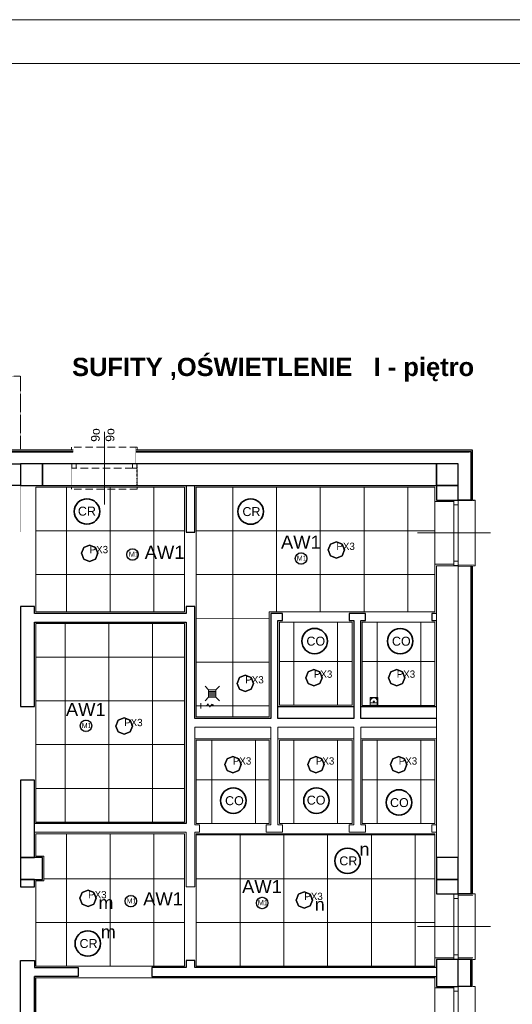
# Model space of a CAD drawing. Header units: millimetres. Extents: x -9038497 to 54128, y -10570064 to 59476.
# Tile 60 of 135: x 40131 to 40806, y 21623 to 22973. Entities that reach past the tile are written whole.
import ezdxf

# ---------------------------------------------------------------- set-up
doc = ezdxf.new("R2010")
doc.units = ezdxf.units.MM
doc.header["$LTSCALE"] = 0.8
for name, pattern in [('Dash', [0.435, 0.3175, -0.1175]), ('DASHDOT', [1, 0.5, -0.25, 0, -0.25]), ('DASHED', [19.05, 12.7, -6.35])]:
    doc.linetypes.add(name, pattern=pattern)
for name, color, linetype, lineweight in [('0 proj_widok widok widok', 7, 'Continuous', 0), ('0 proj_wyposażenie sanitarne', 40, 'Continuous', 18), ('A MEBLE', 41, 'Continuous', 35), ('ocieplenie', 214, 'Continuous', 13), ('OPIS', 122, 'Continuous', 18), ('SCIANY', 1, 'Continuous', 30), ('sciany - mur', 1, 'Continuous', 30), ('tynk', 252, 'Continuous', 5), ('WW ELEK_OŚW', 1, 'Continuous', 35), ('WYPOSAŻENIE', 223, 'Continuous', 9), ('ściany istniejące', 251, 'Continuous', 50)]:
    doc.layers.add(name, color=color, linetype=linetype, lineweight=lineweight)
for name, color, linetype in [('Oprawa_03', 2, 'Continuous'), ('Oświetlenie awaryjne', 1, 'Continuous'), ('STOLARKA', 4, 'Continuous'), ('strop podw.', 3, 'Continuous')]:
    doc.layers.add(name, color=color, linetype=linetype)
doc.styles.add('ARIAL_CE', font='arial.ttf', dxfattribs={"height": 15})
doc.styles.add('Malanow_1_100', font='isocpeur.ttf')
doc.styles.add('OPIS', font='arial.ttf')
doc.styles.get("Standard").update_dxf_attribs({"font": 'g12f13.shx', "width": 0.8, "height": 10})
doc.styles.add('WYMIAR-50', font='ARIALN.TTF', dxfattribs={"height": 10})

# ---------------------------------------------------------------- blocks, each defined once
blk = doc.blocks.new('G$C503E6358')
at = {"layer": 'STOLARKA', "color": 5, "linetype": 'DASHED', "lineweight": 0}
blk.add_line((100, 45), (0, 45), dxfattribs=at)
for points in [[(24, 0), (21, 0), (21, 90), (24, 90)], [(76, 0), (79, 0), (79, 90), (76, 90)]]:
    blk.add_lwpolyline(points, dxfattribs=at)
for points in [[(56, 89.5), (56, 83.5), (50, 83.5), (50, 89.5)], [(56, 83.5), (56, 6.5), (50, 6.5), (50, 83.5)], [(56, 0.5), (56, 6.5), (50, 6.5), (50, 0.5)]]:
    blk.add_lwpolyline(points, close=True, dxfattribs=at)
blk = doc.blocks.new('G$C9CCB5323')
at = {"layer": 'WYPOSAŻENIE'}
for p, q in [((4.9, 14.9), (0, 19.9)), ((14.9, 14.9), (4.9, 14.9)), ((4.9, 14.9), (4.9, 4.9)), ((14.9, 14.9), (19.9, 19.9)), ((14.9, 4.9), (14.9, 14.9)), ((4.9, 4.9), (0, 0)), ((4.9, 12.9), (14.9, 12.9)), ((4.9, 10.9), (14.9, 10.9)), ((4.9, 8.9), (14.9, 8.9)), ((4.9, 6.9), (14.9, 6.9)), ((4.9, 4.9), (14.9, 4.9)), ((14.9, 4.9), (19.9, 0))]:
    blk.add_line(p, q, dxfattribs=at)
blk = doc.blocks.new('757')
at = {"layer": 'WYPOSAŻENIE'}
for p, q in [((6937.078, 7477.908), (6937.078, 7477.767)), ((6937.041, 7477.845), (6937.114, 7477.845)), ((6937.094, 7477.672), (6937.086, 7477.694)), ((6937.086, 7477.694), (6937.103, 7477.694)), ((6937.094, 7477.672), (6937.103, 7477.694))]:
    blk.add_line(p, q, dxfattribs=at)
blk.add_lwpolyline([(6937.078, 7477.767), (6937.109, 7477.745), (6937.063, 7477.721), (6937.094, 7477.705), (6937.094, 7477.672)], dxfattribs=at)
blk.add_solid([(6937.086, 7477.694), (6937.103, 7477.694), (6937.094, 7477.672)], dxfattribs=at)
blk = doc.blocks.new('szczotka wc rz')
at = {"layer": '0 proj_wyposażenie sanitarne', "lineweight": 0}
blk.add_line((-2549.2, 1881.6), (-2538.7, 1881.6), dxfattribs=at)
blk.add_lwpolyline([(-2549.2, 1878.4), (-2538.7, 1878.4), (-2538.7, 1888.9), (-2549.2, 1888.9)], close=True, dxfattribs=at)
blk.add_circle((-2544, 1883.6), 0.71, dxfattribs=at)
blk.add_arc((-2544, 1883.6), 5, 337.2512, 202.7488, dxfattribs=at)
blk = doc.blocks.new('*U1927')
at = {"layer": 'Oświetlenie awaryjne'}
h = blk.add_hatch(color=256, dxfattribs=at)
h.paths.add_polyline_path([(-9, 0, 1), (9, 0, 1)])
h.paths.add_polyline_path([(7.9, 0, -1), (-7.9, 0, -1)], flags=16)
blk.add_circle((0, 0), 7.88, dxfattribs=at)
at = {"layer": 'Oświetlenie awaryjne', "width": 42.979, "attachment_point": 1, "style": 'Malanow_1_100'}
for s, insert, char_height in [('{\\fArial|b0|i0|c238|p34;AW1}', (-27.5, 31.5), 18), ('{\\fArial|b0|i0|c238|p34;M1}', (-5.9, 3.9), 7)]:
    blk.add_mtext(s, dxfattribs=dict(at, insert=insert, char_height=char_height))
blk = doc.blocks.new('*U1935')
for p, q in [((-11.2, 0), (-8, 8)), ((-8, 8), (-11.2, 0)), ((-8, 8), (-11.2, 0)), ((-11.2, 0), (-8, 8)), ((-8, -8), (-11.2, 0)), ((-11.2, 0), (-8, -8)), ((-11.2, 0), (-11.2, 0)), ((-11.2, 0), (-8, -8)), ((-8, -8), (-11.2, 0)), ((-11.2, 0), (-11.2, 0)), ((-8, 8), (0, 11.2)), ((0, 11.2), (-8, 8)), ((0, 11.2), (-8, 8)), ((-8, 8), (0, 11.2)), ((-8, 8), (-8, 8)), ((-8, 8), (-8, 8)), ((0, 11.2), (8, 8)), ((8, 8), (0, 11.2)), ((0, 11.2), (0, 11.2)), ((8, 8), (0, 11.2)), ((0, 11.2), (0, 11.2)), ((0, 11.2), (8, 8)), ((8, 8), (11.2, 0)), ((11.2, 0), (8, 8)), ((8, 8), (8, 8)), ((11.2, 0), (8, 8)), ((8, 8), (8, 8)), ((8, 8), (11.2, 0)), ((11.2, 0), (8, -8)), ((8, -8), (11.2, 0)), ((8, -8), (11.2, 0)), ((11.2, 0), (8, -8)), ((11.2, 0), (11.2, 0)), ((11.2, 0), (11.2, 0)), ((0, -11.2), (-8, -8)), ((-8, -8), (0, -11.2)), ((-8, -8), (-8, -8)), ((-8, -8), (0, -11.2)), ((0, -11.2), (-8, -8)), ((-8, -8), (-8, -8)), ((8, -8), (0, -11.2)), ((0, -11.2), (8, -8)), ((0, -11.2), (8, -8)), ((8, -8), (0, -11.2)), ((0, -11.2), (0, -11.2)), ((0, -11.2), (0, -11.2)), ((8, -8), (8, -8)), ((8, -8), (8, -8))]:
    blk.add_line(p, q)
at = {"layer": 'Oprawa_03', "color": 7}
blk.add_text('PX3', height=10, dxfattribs=at).set_placement((0, 0))

msp = doc.modelspace()

# ---------------------------------------------------------------- hatches: boundary and pattern name
at = {"layer": 'Oświetlenie awaryjne'}
h = msp.add_hatch(color=256, dxfattribs=at)
h.paths.add_polyline_path([(40277, 22239.58, 1), (40295, 22239.58, 1)])
h.paths.add_polyline_path([(40293.88, 22239.58, -1), (40278.13, 22239.58, -1)], flags=16)
h = msp.add_hatch(color=256, dxfattribs=at)
h.paths.add_polyline_path([(40274.88, 21764.3, 1), (40292.88, 21764.3, 1)])
h.paths.add_polyline_path([(40291.75, 21764.3, -1), (40276, 21764.3, -1)], flags=16)

# ---------------------------------------------------------------- linework, layer by layer
at = {"lineweight": 0, "ltscale": 40}
for p, q in [((40732.54, 21686.33), (40752.54, 21686.33)), ((40702.54, 21684.33), (40732.54, 21684.33))]:
    msp.add_line(p, q, dxfattribs=at)
at = {"linetype": 'DASHDOT', "lineweight": 0}
msp.add_lwpolyline([(39980.54, 22384.08), (39980.54, 22484.08), (40132.54, 22484.08), (40132.54, 22384.08)], dxfattribs=at)
at = {"layer": '0 proj_widok widok widok', "lineweight": 0}
for p, q in [((40195.45, 22332.08), (40195.45, 22161.01)), ((40255.45, 22332.08), (40255.45, 22161.01)), ((40315.45, 22332.08), (40315.45, 22161.01)), ((40423.37, 22016.84), (40423.37, 22332.1)), ((40483.37, 22161.04), (40483.37, 22332.13)), ((40543.37, 22161.04), (40543.37, 22332.15)), ((40603.37, 22161.04), (40603.37, 22332.18)), ((40663.37, 22161.04), (40663.37, 22332.2)), ((40153.54, 22272.08), (40357.38, 22272.08)), ((40373.4, 22272.08), (40700.56, 22272.21)), ((40153.54, 22212.08), (40357.38, 22212.08)), ((40373.42, 22212.08), (40700.59, 22212.21)), ((40373.45, 22152.08), (40473.38, 22152.12)), ((40507.02, 22147.07), (40507.02, 22032.77)), ((40567.02, 22147.07), (40567.02, 22032.77)), ((40621.15, 22147.07), (40621.15, 22032.77)), ((40681.15, 22147.07), (40681.15, 22032.77)), ((40193.66, 22144.95), (40193.66, 21872.73)), ((40253.66, 22144.95), (40253.66, 21872.73)), ((40313.66, 22144.95), (40313.66, 21872.73)), ((40357.38, 22098.97), (40153.46, 22098.97)), ((40373.47, 22092.08), (40473.4, 22092.12)), ((40587.17, 22092.77), (40487.38, 22092.77)), ((40700.54, 22092.77), (40600.96, 22092.77)), ((40357.38, 22038.97), (40153.46, 22038.97)), ((40373.5, 22032.08), (40473.42, 22032.12)), ((40394.77, 21985.03), (40394.77, 21870.73)), ((40454.77, 21985.03), (40454.77, 21870.73)), ((40507.02, 21985.03), (40507.02, 21870.73)), ((40567.02, 21985.03), (40567.02, 21870.73)), ((40621.15, 21985.03), (40621.15, 21870.73)), ((40681.15, 21985.03), (40681.15, 21870.73)), ((40357.38, 21978.97), (40153.46, 21978.97)), ((40473.38, 21930.73), (40373.38, 21930.73)), ((40587.17, 21930.73), (40487.38, 21930.73)), ((40700.54, 21930.73), (40600.96, 21930.73)), ((40357.38, 21918.97), (40153.46, 21918.97)), ((40195.45, 21856.73), (40195.45, 21675.05)), ((40255.45, 21856.73), (40255.45, 21675.05)), ((40315.45, 21856.73), (40315.45, 21675.05)), ((40433.38, 21675.08), (40433.38, 21856.73)), ((40493.38, 21675.08), (40493.38, 21856.73)), ((40553.38, 21675.08), (40553.38, 21856.73)), ((40613.38, 21675.08), (40613.38, 21856.73)), ((40673.38, 21675.08), (40673.38, 21856.73)), ((40357.39, 21795.05), (40164.46, 21795.08)), ((40700.54, 21795.08), (40373.38, 21795.08)), ((40357.38, 21735.05), (40153.47, 21735.08)), ((40700.54, 21735.08), (40373.38, 21735.08))]:
    msp.add_line(p, q, dxfattribs=at)
for points in [[(37974.04, 20025.1), (42174.04, 20025.1), (42174.04, 22973.1), (37974.04, 22973.1)], [(37974.04, 20025.1), (42174.04, 20025.1), (42174.04, 22973.1), (37974.04, 22973.1)], [(38294.04, 22913.1), (42114.04, 22913.1), (42114.04, 20085.1), (38294.04, 20085.1)]]:
    msp.add_lwpolyline(points, close=True, dxfattribs=at)
at = {"layer": 'ocieplenie', "lineweight": 0}
msp.add_line((40732.54, 21772.33), (40752.54, 21772.33), dxfattribs=at)
at = {"layer": 'ocieplenie', "lineweight": 0, "ltscale": 40}
for points, const_width in [([(40110.04, 22386.08), (40754.54, 22386.08), (40754.54, 22313.33), (40732.54, 22313.33)], 0.1), ([(40110.04, 22386.04), (40754.54, 22386.04), (40754.54, 22313.29), (40732.54, 22313.29)], 0.1), ([(40112.04, 22364.08), (40112.04, 22379.08), (40204.51, 22379.08)], 0.3), ([(40732.54, 21645.46), (40754.54, 21645.46), (40754.54, 21686.29), (40732.54, 21686.29)], 0.1), ([(40732.54, 21647.46), (40747.54, 21647.46), (40747.54, 21684.29), (40732.54, 21684.29)], 0.2)]:
    msp.add_lwpolyline(points, dxfattribs=dict(at, const_width=const_width))
at = {"layer": 'ocieplenie', "lineweight": -3, "ltscale": 40}
for points in [[(40112.04, 22383.08), (40204.51, 22383.08)], [(40112.04, 22381.08), (40204.51, 22381.08)], [(40290.54, 22383.04), (40751.54, 22383.04), (40751.54, 22314.29), (40732.54, 22314.29)], [(40290.54, 22381.04), (40749.54, 22381.04), (40749.54, 22314.29), (40732.54, 22314.29)], [(40732.54, 22224.33), (40751.54, 22224.33), (40751.54, 21774.33), (40732.54, 21774.33)], [(40732.54, 22224.33), (40749.54, 22224.33), (40749.54, 21774.33), (40732.54, 21774.33)], [(40732.54, 21647.46), (40751.54, 21647.46), (40751.54, 21684.29), (40732.54, 21684.29)], [(40732.61, 21647.46), (40749.54, 21647.46), (40749.54, 21684.29), (40732.54, 21684.29)]]:
    msp.add_lwpolyline(points, dxfattribs=at)
at = {"layer": 'ocieplenie', "linetype": 'Dash', "lineweight": 0, "const_width": 0.2}
for points in [[(40204.54, 22364.08), (40204.54, 22386.08)], [(40290.54, 22364.08), (40290.54, 22386.04)]]:
    msp.add_lwpolyline(points, dxfattribs=at)
at = {"layer": 'ocieplenie', "lineweight": 0, "ltscale": 40}
msp.add_lwpolyline([(40290.54, 22379.04, 0.2, 0.2, 0), (40747.54, 22379.04, 0.2, 0.2, 0), (40747.54, 22314.29, 0.2, 0.2, 0), (40732.54, 22314.29, 0.2, 0.2, 0)], format="xyseb", dxfattribs=at)
at = {"layer": 'ocieplenie', "linetype": 'Dash', "lineweight": 0}
msp.add_lwpolyline([(40192.54, 22332.08), (40212.54, 22332.08)], dxfattribs=at)
at = {"layer": 'ocieplenie', "lineweight": 0, "const_width": 0.2}
msp.add_lwpolyline([(40732.54, 22226.33), (40754.54, 22226.33), (40754.54, 21772.33), (40732.54, 21772.33)], dxfattribs=at)
at = {"layer": 'ocieplenie', "lineweight": 0}
msp.add_lwpolyline([(40732.54, 22224.33, 0.2, 0.2, 0), (40747.54, 22224.33, 0.2, 0.2, 0), (40747.54, 21774.33, 0.2, 0.2, 0), (40732.54, 21774.33, 0.2, 0.2, 0)], format="xyseb", dxfattribs=at)
at = {"layer": 'Oświetlenie awaryjne'}
for centre in [(40286, 22239.58), (40283.8, 21764.25)]:
    msp.add_circle(centre, 7.88, dxfattribs=at)
at = {"layer": 'SCIANY', "ltscale": 40}
for p, q in [((40112.04, 22364.08), (40132.54, 22364.08)), ((40162.54, 22364.08), (40132.54, 22364.08)), ((40132.54, 22364.08), (40132.54, 22334.08)), ((40132.54, 22364.08), (40132.54, 22334.08)), ((40702.54, 22364.08), (40162.54, 22364.08)), ((40162.54, 22364.08), (40162.54, 22334.08)), ((40162.54, 22334.08), (40162.54, 22364.08)), ((40702.54, 22334.08), (40702.54, 22364.08)), ((40732.54, 22364.08), (40702.54, 22364.08)), ((40702.54, 22364.08), (40702.54, 22334.08)), ((40732.54, 22334.08), (40732.54, 22364.08)), ((40132.54, 22334.08), (40112.04, 22334.08)), ((40132.54, 22334.08), (40162.54, 22334.08)), ((40162.54, 22334.08), (40702.54, 22334.08)), ((40359.38, 22334.08), (40359.38, 22270.45)), ((40371.38, 22270.45), (40371.38, 22334.08)), ((40702.54, 22334.08), (40732.54, 22334.08)), ((40732.54, 22334.08), (40702.54, 22334.08)), ((40702.54, 22334.08), (40702.54, 22314.33)), ((40732.54, 22314.33), (40732.54, 22334.08)), ((40702.54, 22314.33), (40732.54, 22314.33)), ((40359.38, 22270.45), (40371.38, 22270.45)), ((40151.54, 22168.45), (40132.54, 22168.45)), ((40132.54, 22168.45), (40132.54, 22031.23)), ((40151.54, 22158.95), (40151.54, 22168.45)), ((40359.38, 22158.95), (40151.54, 22158.95)), ((40371.38, 22168.45), (40359.38, 22168.45)), ((40359.38, 22168.45), (40359.38, 22158.95)), ((40371.38, 22014.84), (40371.38, 22168.45)), ((40491.77, 22158.95), (40475.38, 22158.95)), ((40475.38, 22158.95), (40475.38, 22014.84)), ((40491.77, 22148.95), (40491.77, 22158.95)), ((40605.14, 22158.95), (40582.77, 22158.95)), ((40582.77, 22158.95), (40582.77, 22148.95)), ((40605.14, 22148.95), (40605.14, 22158.95)), ((40702.54, 22158.95), (40696.14, 22158.95)), ((40696.14, 22158.95), (40696.14, 22148.95)), ((40151.54, 22031.23), (40151.54, 22146.95)), ((40151.54, 22146.95), (40359.38, 22146.95)), ((40359.38, 22146.95), (40359.38, 21870.73)), ((40485.38, 22014.84), (40485.38, 22148.95)), ((40485.38, 22148.95), (40491.77, 22148.95)), ((40582.77, 22148.95), (40589.17, 22148.95)), ((40589.17, 22148.95), (40589.17, 22014.84)), ((40598.96, 22014.84), (40598.96, 22148.95)), ((40598.96, 22148.95), (40605.14, 22148.95)), ((40696.14, 22148.95), (40702.54, 22148.95)), ((40132.54, 22031.23), (40151.54, 22031.23)), ((40589.17, 22030.86), (40485.38, 22030.86)), ((40702.54, 22030.72), (40598.96, 22030.72)), ((40475.38, 22014.84), (40371.38, 22014.84)), ((40589.17, 22014.84), (40485.38, 22014.84)), ((40702.54, 22014.84), (40598.96, 22014.84)), ((40151.54, 21930.23), (40132.54, 21930.23)), ((40132.54, 21930.23), (40132.54, 21824.08)), ((40151.54, 21824.08), (40151.54, 21930.23)), ((40359.38, 21870.73), (40151.46, 21870.73)), ((40162.54, 21824.08), (40132.54, 21824.08)), ((40132.54, 21824.08), (40132.54, 21794.08)), ((40132.54, 21824.08), (40151.54, 21824.08)), ((40162.54, 21794.08), (40162.54, 21824.08)), ((40732.54, 21824.08), (40702.54, 21824.08)), ((40702.54, 21824.08), (40702.54, 21794.08)), ((40732.54, 21794.08), (40732.54, 21824.08)), ((40132.54, 21794.08), (40162.54, 21794.08)), ((40151.54, 21794.08), (40132.54, 21794.08)), ((40132.54, 21794.08), (40132.54, 21784.08)), ((40151.54, 21784.08), (40151.54, 21794.08)), ((40702.54, 21794.08), (40732.54, 21794.08)), ((40732.54, 21794.08), (40702.54, 21794.08)), ((40702.54, 21794.08), (40702.54, 21774.33)), ((40732.54, 21774.33), (40732.54, 21794.08)), ((40132.54, 21784.08), (40151.54, 21784.08)), ((40702.54, 21774.33), (40732.54, 21774.33)), ((40132.54, 21367.08), (40132.54, 21683.08)), ((40132.54, 21683.08), (40151.54, 21683.08)), ((40151.54, 21683.08), (40151.54, 21673.08)), ((40151.54, 21673.08), (40211.54, 21673.08)), ((40211.54, 21673.08), (40211.54, 21661.08)), ((40359.38, 21673.08), (40312.54, 21673.08)), ((40312.54, 21673.08), (40312.54, 21661.08)), ((40371.38, 21683.08), (40359.38, 21683.08)), ((40359.38, 21683.08), (40359.38, 21673.08)), ((40371.38, 21673.08), (40371.38, 21683.08)), ((40702.54, 21673.08), (40371.38, 21673.08)), ((40732.54, 21684.33), (40702.54, 21684.33)), ((40702.54, 21684.33), (40702.54, 21647.4)), ((40732.54, 21647.4), (40732.54, 21684.33)), ((40211.54, 21661.08), (40151.54, 21661.08)), ((40151.54, 21661.08), (40151.54, 21367.01)), ((40151.54, 21452.47), (40151.54, 21661.08)), ((40312.54, 21661.08), (40702.54, 21661.08)), ((40702.54, 21647.4), (40732.54, 21647.4))]:
    msp.add_line(p, q, dxfattribs=at)
at = {"layer": 'SCIANY', "linetype": 'DASHDOT', "ltscale": 0.5}
msp.add_line((40292.54, 22334.08), (40292.54, 22364.08), dxfattribs=at)
at = {"layer": 'SCIANY', "linetype": 'DASHDOT', "ltscale": 0.5, "const_width": 0.3}
msp.add_lwpolyline([(40202.54, 22334.08), (40202.54, 22364.08)], dxfattribs=at)
at = {"layer": 'SCIANY', "ltscale": 40, "const_width": 0.3}
msp.add_lwpolyline([(40151.54, 22270.45), (40151.54, 22334.08), (40132.54, 22334.08), (40132.54, 22270.45)], close=True, dxfattribs=at)
at = {"layer": 'sciany - mur', "lineweight": 0, "ltscale": 40}
for p, q in [((40702.54, 22315.33), (40702.54, 22333.08)), ((40732.54, 22333.08), (40732.54, 22315.33)), ((40702.54, 22158.95), (40702.54, 22224.33)), ((40702.54, 21824.08), (40702.54, 22224.33)), ((40702.54, 22224.33), (40732.54, 22224.33)), ((40732.54, 22224.33), (40732.54, 21824.08)), ((40696.14, 22148.95), (40696.14, 22158.95)), ((40696.14, 22158.95), (40702.54, 22158.95)), ((40151.46, 22146.95), (40151.46, 22031.23)), ((40702.54, 22148.95), (40696.14, 22148.95)), ((40702.54, 22014.84), (40702.54, 22148.95)), ((40475.38, 22002.87), (40371.38, 22002.87)), ((40371.38, 22002.87), (40371.38, 21868.73)), ((40475.38, 21868.73), (40475.38, 22002.87)), ((40589.17, 22002.87), (40485.38, 22002.87)), ((40485.38, 22002.87), (40485.38, 21868.73)), ((40589.17, 21868.73), (40589.17, 22002.87)), ((40702.54, 22002.87), (40598.96, 22002.87)), ((40598.96, 22002.87), (40598.96, 21868.73)), ((40702.54, 21868.73), (40702.54, 22002.87)), ((40475.38, 21986.91), (40371.38, 21986.91)), ((40589.17, 21987.03), (40485.38, 21987.03)), ((40702.54, 21986.89), (40598.96, 21986.89)), ((40151.46, 21930.23), (40151.46, 21870.73)), ((40371.38, 21868.73), (40377.98, 21868.73)), ((40377.98, 21868.73), (40377.98, 21858.73)), ((40468.98, 21858.73), (40468.98, 21868.73)), ((40468.98, 21868.73), (40475.38, 21868.73)), ((40485.38, 21868.73), (40491.77, 21868.73)), ((40491.77, 21868.73), (40491.77, 21858.73)), ((40582.77, 21858.73), (40582.77, 21868.73)), ((40582.77, 21868.73), (40589.17, 21868.73)), ((40598.96, 21868.73), (40605.14, 21868.73)), ((40605.14, 21868.73), (40605.14, 21858.73)), ((40696.14, 21858.73), (40696.14, 21868.73)), ((40702.54, 21868.73), (40696.14, 21868.73)), ((40696.14, 21868.73), (40696.14, 21858.73)), ((40359.38, 21858.73), (40151.52, 21858.73)), ((40151.52, 21858.73), (40151.53, 21858.73)), ((40359.38, 21784.08), (40359.38, 21858.73)), ((40359.38, 21858.73), (40359.38, 21846.73)), ((40377.98, 21858.73), (40371.38, 21858.73)), ((40371.38, 21858.73), (40371.38, 21784.08)), ((40491.77, 21858.73), (40468.98, 21858.73)), ((40605.14, 21858.73), (40582.77, 21858.73)), ((40702.54, 21858.73), (40696.14, 21858.73)), ((40696.14, 21858.73), (40702.54, 21858.73)), ((40702.54, 21774.33), (40702.54, 21858.73)), ((40702.54, 21858.73), (40702.54, 21858.73)), ((40702.54, 21858.73), (40702.54, 21858.73)), ((40732.54, 21824.08), (40702.54, 21824.08)), ((40371.38, 21784.08), (40359.38, 21784.08)), ((40732.54, 21774.33), (40702.54, 21774.33))]:
    msp.add_line(p, q, dxfattribs=at)
at = {"layer": 'STOLARKA', "color": 5, "linetype": 'Dash', "lineweight": 0}
msp.add_line((40247.54, 22408.08), (40247.54, 22308.08), dxfattribs=at)
at = {"layer": 'STOLARKA', "color": 5, "lineweight": 0}
for p, q in [((40776.54, 22269.19), (40676.54, 22269.19)), ((40776.54, 21729.33), (40676.54, 21729.33))]:
    msp.add_line(p, q, dxfattribs=at)
for points in [[(40732.54, 22313.69), (40732.54, 22307.69), (40726.54, 22307.69), (40726.54, 22313.69)], [(40732.54, 22307.69), (40732.54, 22230.69), (40726.54, 22230.69), (40726.54, 22307.69)], [(40732.54, 22224.69), (40732.54, 22230.69), (40726.54, 22230.69), (40726.54, 22224.69)], [(40732.54, 21773.83), (40732.54, 21767.83), (40726.54, 21767.83), (40726.54, 21773.83)], [(40732.54, 21767.83), (40732.54, 21690.83), (40726.54, 21690.83), (40726.54, 21767.83)], [(40732.54, 21684.83), (40732.54, 21690.83), (40726.54, 21690.83), (40726.54, 21684.83)], [(40732.54, 21646.9), (40732.54, 21640.9), (40726.54, 21640.9), (40726.54, 21646.9)], [(40732.54, 21640.9), (40732.54, 21563.9), (40726.54, 21563.9), (40726.54, 21640.9)]]:
    msp.add_lwpolyline(points, close=True, dxfattribs=at)
for points in [[(40752.54, 22224.19), (40755.54, 22224.19), (40755.54, 22314.19), (40752.54, 22314.19)], [(40752.54, 21684.33), (40755.54, 21684.33), (40755.54, 21774.33), (40752.54, 21774.33)], [(40752.54, 21557.4), (40755.54, 21557.4), (40755.54, 21647.4), (40752.54, 21647.4)]]:
    msp.add_lwpolyline(points, dxfattribs=at)
at = {"layer": 'strop podw.', "linetype": 'Dash', "lineweight": 0}
for p, q in [((40222.54, 22158.94), (40222.54, 22158.95)), ((40282.54, 22158.94), (40282.54, 22158.95)), ((40342.54, 22158.94), (40342.54, 22158.95)), ((40222.54, 22146.94), (40222.54, 22146.95)), ((40282.54, 22146.94), (40282.54, 22146.95)), ((40342.54, 22146.94), (40342.54, 22146.95)), ((40402.54, 22014.84), (40402.54, 22014.84)), ((40462.54, 22014.84), (40462.54, 22014.84)), ((40522.54, 22014.84), (40522.54, 22014.84)), ((40582.54, 22014.84), (40582.54, 22014.84)), ((40642.54, 22014.84), (40642.54, 22014.84)), ((40402.54, 22002.86), (40402.54, 22002.87)), ((40462.54, 22002.86), (40462.54, 22002.87)), ((40522.54, 22002.86), (40522.54, 22002.87)), ((40582.54, 22002.86), (40582.54, 22002.87)), ((40642.54, 22002.86), (40642.54, 22002.87)), ((40151.54, 21899.14), (40151.46, 21899.14)), ((40222.54, 21870.73), (40222.54, 21870.73)), ((40282.54, 21870.73), (40282.54, 21870.73)), ((40342.54, 21870.73), (40342.54, 21870.73)), ((40222.54, 21858.73), (40222.54, 21858.73)), ((40282.54, 21858.73), (40282.54, 21858.73)), ((40342.54, 21858.73), (40342.54, 21858.73))]:
    msp.add_line(p, q, dxfattribs=at)
at = {"layer": 'tynk', "lineweight": 0, "ltscale": 40}
for p, q in [((40153.54, 22160.95), (40153.54, 22332.08)), ((40153.54, 22332.08), (40357.38, 22332.08)), ((40357.38, 22332.08), (40357.38, 22160.95)), ((40373.38, 22332.08), (40700.54, 22332.21)), ((40373.38, 22016.84), (40373.38, 22332.08)), ((40700.54, 22332.21), (40700.54, 22312.33)), ((40700.54, 22312.61), (40700.54, 22160.95)), ((40700.54, 22312.33), (40726.54, 22312.33)), ((40726.54, 22226.33), (40700.54, 22226.33)), ((40357.38, 22160.95), (40153.54, 22160.95)), ((40700.54, 22160.95), (40473.38, 22160.95)), ((40473.38, 22160.95), (40473.38, 22016.84)), ((40487.38, 22032.86), (40487.38, 22146.95)), ((40487.38, 22146.95), (40587.17, 22146.95)), ((40587.17, 22146.95), (40587.17, 22032.86)), ((40600.96, 22032.72), (40600.96, 22146.95)), ((40600.96, 22146.95), (40700.54, 22146.95)), ((40700.54, 22146.95), (40700.54, 22032.72)), ((40153.46, 22031.21), (40153.46, 22144.95)), ((40153.46, 22144.95), (40357.38, 22144.95)), ((40357.38, 22144.95), (40357.38, 21872.73)), ((40153.46, 21872.73), (40153.46, 22032.08)), ((40587.17, 22032.86), (40487.38, 22032.86)), ((40700.54, 22032.72), (40600.96, 22032.72)), ((40473.38, 22016.84), (40373.38, 22016.84)), ((40373.38, 21870.73), (40373.38, 21984.91)), ((40373.38, 21984.91), (40473.38, 21984.91)), ((40473.38, 21984.91), (40473.38, 21870.73)), ((40487.38, 21870.73), (40487.38, 21985.03)), ((40487.38, 21985.03), (40587.17, 21985.03)), ((40587.17, 21985.03), (40587.17, 21870.73)), ((40600.96, 21870.73), (40600.96, 21984.89)), ((40600.96, 21984.89), (40700.54, 21984.89)), ((40700.54, 21984.89), (40700.54, 21870.73)), ((40357.38, 21872.73), (40153.46, 21872.73)), ((40473.38, 21870.73), (40373.38, 21870.73)), ((40587.17, 21870.73), (40487.38, 21870.73)), ((40700.54, 21870.73), (40600.96, 21870.73)), ((40153.46, 21826.05), (40153.46, 21856.73)), ((40153.46, 21856.73), (40357.38, 21856.73)), ((40357.38, 21856.73), (40357.38, 21675.05)), ((40373.38, 21675.08), (40373.38, 21856.73)), ((40373.38, 21856.73), (40700.54, 21856.73)), ((40700.54, 21855.08), (40373.38, 21855.08)), ((40700.54, 21856.73), (40700.54, 21675.08)), ((40164.46, 21826.05), (40153.46, 21826.05)), ((40164.46, 21792.05), (40164.46, 21826.05)), ((40153.46, 21675.08), (40153.46, 21792.05)), ((40153.46, 21792.05), (40164.46, 21792.05)), ((40726.54, 21686.33), (40700.54, 21686.33)), ((40357.38, 21675.05), (40153.46, 21675.08)), ((40700.54, 21675.08), (40373.38, 21675.08)), ((40153.54, 21659.07), (40700.54, 21659.08)), ((40153.54, 21659.07), (40153.54, 21454.47)), ((40700.54, 21454.47), (40700.54, 21659.08)), ((40700.54, 21645.4), (40726.56, 21645.4))]:
    msp.add_line(p, q, dxfattribs=at)
at = {"layer": 'WW ELEK_OŚW', "ltscale": 40}
for centre in [(40223.67, 22298.58), (40447.95, 22298.55), (40535.6, 22120.89), (40652.84, 22120.76), (40424.15, 21902.08), (40538.05, 21902.08), (40651.19, 21899.62), (40580.7, 21819.59), (40224.69, 21706.21)]:
    msp.add_circle(centre, 17.45, dxfattribs=at)

# ---------------------------------------------------------------- block references
at = {"lineweight": 0, "ltscale": 40, "rotation": 90}
msp.add_blockref('G$C503E6358', (40292.54, 22308.08), dxfattribs=at)
at = {"layer": '0 proj_widok widok widok', "lineweight": 0}
msp.add_blockref('szczotka wc rz', (43160.76, 20154.42), dxfattribs=at)
at = {"layer": 'A MEBLE', "xscale": 100, "yscale": 100, "zscale": 100, "rotation": 89.99999999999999}
msp.add_blockref('757', (788164.2, -671675.84), dxfattribs=at)
at = {"layer": 'Oprawa_03'}
for p in [(40565.43, 22245.86), (40227.3, 22241.43), (40534.59, 22070.61), (40648.12, 22070.61), (40440.6, 22062.89), (40274.61, 22004.25), (40423.54, 21951.52), (40537.33, 21951.52), (40650.86, 21951.52), (40225.21, 21768.21, -1), (40521.46, 21765.79)]:
    msp.add_blockref('*U1935', p, dxfattribs=at)
at = {"layer": 'Oświetlenie awaryjne'}
for p in [(40517.03, 22234.15), (40222.28, 22004.72), (40463.7, 21761.74)]:
    msp.add_blockref('*U1927', p, dxfattribs=at)
at = {"layer": 'ściany istniejące', "color": 3, "linetype": 'Continuous'}
msp.add_blockref('G$C9CCB5323', (40385.46, 22039.04), dxfattribs=at)

# ---------------------------------------------------------------- texts
at = {"layer": '0 proj_widok widok widok', "lineweight": 0, "insert": (40203.2, 22509.41), "char_height": 25, "attachment_point": 1, "style": 'WYMIAR-50'}
msp.add_mtext_dynamic_manual_height_columns('{\\fArial Unicode MS|b1|i0|c238|p34;SUFITY ,OŚWIETLENIE   I - piętro}', width=746.5531, gutter_width=50, heights=[0], dxfattribs=at)
at = {"layer": 'OPIS', "insert": (40245.32, 22363.51), "char_height": 12, "width": 1777.5174, "attachment_point": 5, "rotation": 90.15445, "style": 'ARIAL_CE'}
msp.add_mtext('\\pi-120,l200.00024,t200.00024;9o\\P9o', dxfattribs=at)
at = {"layer": 'Oświetlenie awaryjne', "width": 42.9792, "attachment_point": 1, "style": 'Malanow_1_100'}
for s, insert, char_height in [('{\\fArial|b0|i0|c238|p34;M1}', (40281.03, 22243.49), 7), ('{\\fArial|b0|i0|c238|p34;AW1}', (40302.77, 22251.61), 18), ('{\\fArial|b0|i0|c238|p34;M1}', (40277.92, 21768.15), 7), ('{\\fArial|b0|i0|c238|p34;AW1}', (40300.64, 21776.32), 18)]:
    msp.add_mtext(s, dxfattribs=dict(at, insert=insert, char_height=char_height))
at = {"layer": 'WW ELEK_OŚW', "color": 0, "lineweight": 9, "style": 'OPIS'}
for s, height, p in [('CR', 12.25, (40211.22, 22293)), ('CR', 12.25, (40436.7, 22292.37)), ('CO', 12.25, (40524.35, 22114.71)), ('CO', 12.25, (40641.59, 22114.58)), ('CO', 12.25, (40412.91, 21895.9)), ('CO', 12.25, (40524.81, 21896.64)), ('CO', 12.25, (40638.95, 21893.29)), ('n', 17.5, (40597.17, 21826.69, 1)), ('CR', 12.25, (40569.45, 21813.41)), ('m', 17.5, (40239.55, 21753.42)), ('n', 17.5, (40535.8, 21751, 1)), ('m', 17.5, (40242.71, 21713.32)), ('CR', 12.25, (40213.44, 21700.03))]:
    msp.add_text(s, height=height, dxfattribs=at).set_placement(p)

doc.saveas('drawing.dxf')
